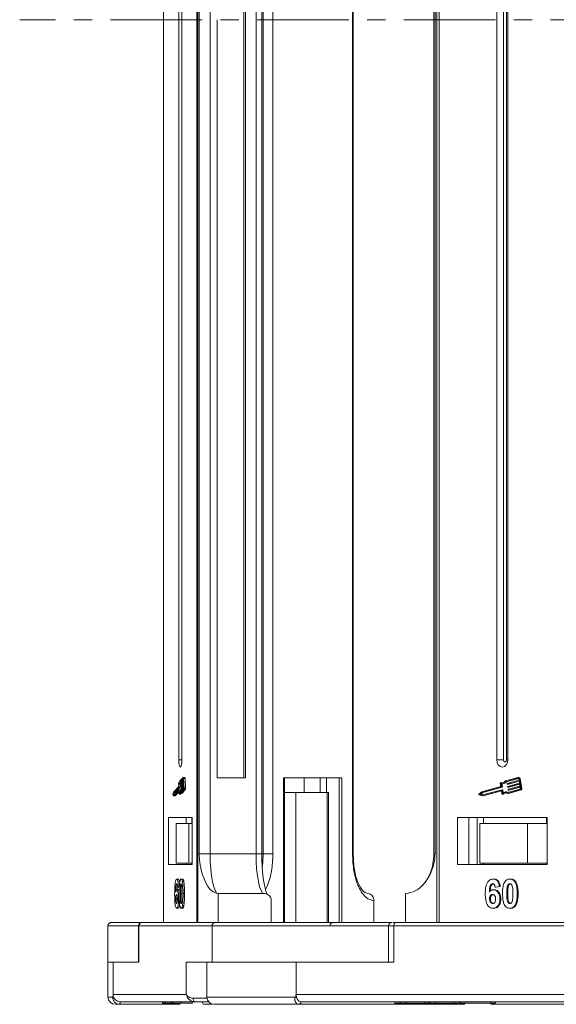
# Model space of a CAD drawing. Header units: millimetres. Extents: x -1004 to 529, y -22 to 1052.
# Tile 9 of 78: x -483 to -408, y 196 to 333. Entities that reach past the tile are written whole.
import ezdxf

# ---------------------------------------------------------------- set-up
doc = ezdxf.new("R2010")
doc.units = ezdxf.units.MM
doc.linetypes.add('CENTERX2', pattern=[20.32, 12.7, -2.54, 2.54, -2.54])

msp = doc.modelspace()

# ---------------------------------------------------------------- linework, layer by layer
at = {"color": 7, "linetype": 'Continuous', "lineweight": 15}
for p, q in [((-462.76, 457.676), (-462.76, 332.676)), ((-462.718, 332.676), (-462.718, 457.676)), ((-458.101, 457.676), (-458.101, 332.676)), ((-457.972, 332.676), (-457.972, 457.676)), ((-424.863, 457.676), (-424.863, 332.676)), ((-424.565, 332.676), (-424.565, 457.676)), ((-457.803, 448.176), (-457.803, 332.676)), ((-456.283, 332.676), (-456.283, 448.176)), ((-449.92, 448.176), (-449.92, 332.676)), ((-449.124, 332.676), (-449.124, 448.176)), ((-448.919, 448.176), (-448.919, 332.676)), ((-447.571, 332.676), (-447.571, 448.176)), ((-436.564, 448.176), (-436.564, 332.676)), ((-436.452, 332.676), (-436.452, 448.176)), ((-425.284, 448.176), (-425.284, 332.676)), ((-425.124, 332.676), (-425.124, 448.176)), ((-451.593, 332.676), (-451.593, 437.676)), ((-451.388, 332.676), (-451.388, 437.676)), ((-460.614, 435.176), (-460.614, 332.676)), ((-460.205, 332.676), (-460.205, 435.176)), ((-416.581, 435.176), (-416.581, 332.676)), ((-415.648, 435.176), (-415.648, 332.676)), ((-415.206, 332.676), (-415.206, 435.176)), ((-415.029, 332.676), (-415.029, 435.176)), ((-462.76, 332.676), (-462.76, 207.676)), ((-462.718, 207.676), (-462.718, 332.676)), ((-460.614, 332.676), (-460.614, 230.176)), ((-460.205, 230.176), (-460.205, 332.676)), ((-458.101, 332.676), (-458.101, 207.676)), ((-457.972, 207.676), (-457.972, 332.676)), ((-457.803, 332.676), (-457.803, 217.176)), ((-456.283, 217.176), (-456.283, 332.676)), ((-455.304, 332.676), (-455.304, 227.676)), ((-451.593, 227.676), (-451.593, 332.676)), ((-451.388, 227.676), (-451.388, 332.676)), ((-449.92, 332.676), (-449.92, 217.176)), ((-449.124, 217.176), (-449.124, 332.676)), ((-448.919, 332.676), (-448.919, 217.176)), ((-447.571, 217.176), (-447.571, 332.676)), ((-436.564, 332.676), (-436.564, 217.176)), ((-436.452, 217.176), (-436.452, 332.676)), ((-425.284, 332.676), (-425.284, 217.176)), ((-425.124, 217.176), (-425.124, 332.676)), ((-424.863, 332.676), (-424.863, 207.676)), ((-424.565, 207.676), (-424.565, 332.676)), ((-416.581, 332.676), (-416.581, 230.176)), ((-415.648, 332.676), (-415.648, 230.176)), ((-415.206, 230.176), (-415.206, 332.676)), ((-415.029, 230.176), (-415.029, 332.676)), ((-460.205, 230.176), (-460.614, 230.176)), ((-415.648, 230.176), (-416.581, 230.176)), ((-415.029, 230.176), (-415.206, 230.176)), ((-459.992, 227.742), (-460.458, 227.261)), ((-459.789, 227.746), (-459.985, 227.746)), ((-413.606, 227.742), (-415.374, 227.261)), ((-413.452, 227.746), (-413.578, 227.746)), ((-460.628, 226.486), (-461.323, 225.768)), ((-460.605, 226.389), (-461.313, 225.658)), ((-461.117, 225.658), (-460.409, 226.389)), ((-460.647, 226.93), (-460.628, 226.486)), ((-460.547, 227.001), (-460.635, 227.001)), ((-460.632, 226.999), (-460.548, 226.999)), ((-460.62, 226.868), (-460.6, 226.424)), ((-460.409, 226.389), (-460.605, 226.389)), ((-460.405, 226.424), (-460.6, 226.424)), ((-460.59, 226.857), (-460.395, 226.857)), ((-459.987, 227.627), (-460.446, 227.153)), ((-460.25, 227.153), (-460.446, 227.153)), ((-460.405, 226.424), (-460.423, 226.857)), ((-460.391, 226.82), (-460.394, 226.877)), ((-460.389, 226.912), (-459.963, 227.352)), ((-460.385, 226.797), (-460.19, 226.797)), ((-459.958, 227.237), (-460.384, 226.797)), ((-460.188, 226.797), (-460.384, 226.797)), ((-460.374, 226.418), (-460.376, 226.475)), ((-460.372, 226.51), (-459.946, 226.95)), ((-460.368, 226.394), (-460.172, 226.394)), ((-459.941, 226.835), (-460.367, 226.395)), ((-460.171, 226.395), (-460.367, 226.395)), ((-460.354, 226.108), (-459.928, 226.548)), ((-459.923, 226.433), (-460.349, 225.993)), ((-460.25, 227.153), (-459.967, 227.446)), ((-460.188, 226.797), (-459.95, 227.044)), ((-460.171, 226.395), (-459.932, 226.641)), ((-459.982, 227.627), (-459.987, 227.627)), ((-459.963, 227.352), (-459.973, 227.582)), ((-459.946, 226.95), (-459.958, 227.237)), ((-459.89, 226.227), (-459.95, 227.606)), ((-459.95, 227.606), (-459.754, 227.606)), ((-459.928, 226.548), (-459.941, 226.835)), ((-459.914, 226.203), (-459.923, 226.433)), ((-459.694, 226.227), (-459.754, 227.606)), ((-455.304, 227.676), (-451.388, 227.676)), ((-438.042, 227.676), (-446.093, 227.676)), ((-446.093, 227.676), (-446.093, 207.676)), ((-445.982, 207.676), (-445.982, 227.676)), ((-443.257, 227.676), (-443.257, 225.676)), ((-441.041, 227.676), (-441.041, 225.676)), ((-440.153, 225.676), (-440.153, 227.676)), ((-438.405, 227.676), (-438.405, 207.676)), ((-438.042, 207.676), (-438.042, 227.676)), ((-416.017, 226.486), (-418.655, 225.768)), ((-415.932, 226.389), (-418.618, 225.658)), ((-418.492, 225.658), (-415.805, 226.389)), ((-416.09, 226.93), (-416.017, 226.486)), ((-415.919, 227.001), (-416.046, 227.001)), ((-416.035, 226.999), (-415.909, 226.999)), ((-415.987, 226.868), (-415.914, 226.424)), ((-415.805, 226.389), (-415.932, 226.389)), ((-415.909, 226.999), (-415.919, 227.001)), ((-415.788, 226.424), (-415.914, 226.424)), ((-415.876, 226.857), (-415.75, 226.857)), ((-415.788, 226.424), (-415.859, 226.857)), ((-413.587, 227.627), (-415.328, 227.153)), ((-415.202, 227.153), (-415.328, 227.153)), ((-415.202, 227.153), (-413.542, 227.605)), ((-415.12, 226.82), (-415.129, 226.877)), ((-415.112, 226.912), (-413.496, 227.352)), ((-415.098, 226.797), (-414.972, 226.797)), ((-413.477, 227.237), (-415.093, 226.797)), ((-414.967, 226.797), (-415.093, 226.797)), ((-415.054, 226.418), (-415.063, 226.475)), ((-415.046, 226.51), (-413.43, 226.95)), ((-415.032, 226.394), (-414.906, 226.394)), ((-413.411, 226.835), (-415.027, 226.395)), ((-414.901, 226.395), (-415.027, 226.395)), ((-414.98, 226.108), (-413.364, 226.548)), ((-414.967, 226.797), (-413.471, 227.204)), ((-413.345, 226.433), (-414.961, 225.993)), ((-414.901, 226.395), (-413.405, 226.802)), ((-414.835, 225.993), (-413.34, 226.4)), ((-413.568, 227.627), (-413.587, 227.627)), ((-413.496, 227.352), (-413.533, 227.582)), ((-413.43, 226.95), (-413.477, 227.237)), ((-413.218, 226.227), (-413.444, 227.606)), ((-413.444, 227.606), (-413.318, 227.606)), ((-413.364, 226.548), (-413.411, 226.835)), ((-413.307, 226.203), (-413.345, 226.433)), ((-413.092, 226.227), (-413.318, 227.606)), ((-461.323, 225.768), (-461.425, 225.417)), ((-461.421, 225.311), (-461.298, 225.193)), ((-461.313, 225.658), (-461.388, 225.4)), ((-461.388, 225.4), (-461.298, 225.313)), ((-461.214, 225.4), (-461.388, 225.4)), ((-461.117, 225.658), (-461.313, 225.658)), ((-461.298, 225.313), (-460.59, 226.044)), ((-461.298, 225.193), (-460.609, 225.905)), ((-461.102, 225.193), (-461.298, 225.193)), ((-461.183, 225.431), (-461.117, 225.658)), ((-461.102, 225.193), (-460.594, 225.717)), ((-460.606, 225.905), (-460.609, 225.905)), ((-460.602, 225.882), (-460.584, 225.467)), ((-460.393, 226.045), (-460.589, 226.045)), ((-460.583, 226.022), (-460.564, 225.577)), ((-460.387, 226.022), (-460.583, 226.022)), ((-460.572, 225.42), (-460.376, 225.42)), ((-460.369, 225.432), (-460.565, 225.432)), ((-460.314, 225.729), (-460.456, 225.729)), ((-460.375, 225.729), (-460.387, 226.022)), ((-460.384, 225.537), (-459.918, 226.019)), ((-460.188, 225.537), (-460.384, 225.537)), ((-460.381, 225.66), (-459.923, 226.133)), ((-460.356, 226.016), (-460.359, 226.073)), ((-460.351, 225.992), (-460.155, 225.992)), ((-460.154, 225.993), (-460.349, 225.993)), ((-460.188, 225.537), (-459.722, 226.019)), ((-460.154, 225.993), (-459.915, 226.239)), ((-459.918, 226.019), (-459.722, 226.019)), ((-459.694, 226.227), (-459.89, 226.227)), ((-444.424, 225.676), (-445.982, 225.676)), ((-444.424, 207.676), (-444.424, 225.676)), ((-444.424, 225.676), (-440.067, 225.676)), ((-440.067, 225.676), (-440.067, 207.676)), ((-439.9, 225.676), (-440.067, 225.676)), ((-439.9, 207.676), (-439.9, 225.676)), ((-418.655, 225.768), (-419.044, 225.417)), ((-419.027, 225.311), (-418.56, 225.193)), ((-418.618, 225.658), (-418.904, 225.4)), ((-418.904, 225.4), (-418.561, 225.313)), ((-418.778, 225.4), (-418.904, 225.4)), ((-418.778, 225.4), (-418.492, 225.658)), ((-418.5, 225.329), (-418.778, 225.4)), ((-418.492, 225.658), (-418.618, 225.658)), ((-418.561, 225.313), (-415.875, 226.044)), ((-418.56, 225.193), (-415.945, 225.905)), ((-418.434, 225.193), (-418.56, 225.193)), ((-418.434, 225.193), (-415.918, 225.878)), ((-415.936, 225.905), (-415.945, 225.905)), ((-415.918, 225.882), (-415.85, 225.467)), ((-415.744, 226.045), (-415.87, 226.045)), ((-415.848, 226.022), (-415.775, 225.577)), ((-415.722, 226.022), (-415.848, 226.022)), ((-415.806, 225.42), (-415.679, 225.42)), ((-415.652, 225.432), (-415.778, 225.432)), ((-415.661, 225.653), (-415.722, 226.022)), ((-415.24, 225.729), (-415.366, 225.729)), ((-415.092, 225.537), (-413.324, 226.019)), ((-414.966, 225.537), (-415.092, 225.537)), ((-415.083, 225.66), (-413.342, 226.133)), ((-414.988, 226.016), (-414.998, 226.073)), ((-414.966, 225.537), (-413.197, 226.019)), ((-414.966, 225.992), (-414.84, 225.992)), ((-414.835, 225.993), (-414.961, 225.993)), ((-413.324, 226.019), (-413.197, 226.019)), ((-413.092, 226.227), (-413.218, 226.227)), ((-458.773, 222.176), (-462.045, 222.176)), ((-462.045, 222.176), (-462.045, 215.676)), ((-460.985, 221.376), (-460.985, 215.876)), ((-460.985, 221.376), (-459.247, 221.376)), ((-459.598, 222.176), (-459.598, 221.376)), ((-459.247, 215.876), (-459.247, 221.376)), ((-459.247, 221.376), (-458.773, 221.376)), ((-458.816, 222.176), (-458.816, 221.376)), ((-458.773, 215.676), (-458.773, 222.176)), ((-409.597, 222.176), (-422.014, 222.176)), ((-422.014, 222.176), (-422.014, 215.676)), ((-420.437, 222.176), (-420.437, 215.676)), ((-419.277, 215.676), (-419.277, 222.176)), ((-418.914, 221.376), (-418.914, 215.876)), ((-418.914, 221.376), (-412.318, 221.376)), ((-418.396, 222.176), (-418.396, 221.376)), ((-412.318, 215.876), (-412.318, 221.376)), ((-412.318, 221.376), (-409.683, 221.376)), ((-409.683, 221.376), (-409.683, 222.176)), ((-409.597, 215.676), (-409.597, 222.176)), ((-457.803, 217.176), (-456.283, 217.176)), ((-456.283, 217.176), (-449.92, 217.176)), ((-449.92, 217.176), (-449.124, 217.176)), ((-449.124, 217.176), (-448.919, 217.176)), ((-448.919, 217.176), (-447.571, 217.176)), ((-436.564, 217.176), (-436.452, 217.176)), ((-425.284, 217.176), (-425.124, 217.176)), ((-462.045, 215.676), (-458.773, 215.676)), ((-460.985, 215.876), (-459.247, 215.876)), ((-459.598, 215.876), (-459.598, 215.676)), ((-458.773, 215.876), (-459.247, 215.876)), ((-458.816, 215.676), (-458.816, 215.876)), ((-422.014, 215.676), (-409.597, 215.676)), ((-418.914, 215.876), (-412.318, 215.876)), ((-418.396, 215.676), (-418.396, 215.876)), ((-409.683, 215.876), (-412.318, 215.876)), ((-409.683, 215.876), (-409.683, 215.676)), ((-460.903, 213.676), (-460.707, 213.676)), ((-460.296, 213.676), (-460.1, 213.676)), ((-460.109, 213.264), (-459.913, 213.264)), ((-417.062, 213.676), (-416.936, 213.676)), ((-414.757, 213.676), (-414.631, 213.676)), ((-414.047, 213.264), (-413.921, 213.264)), ((-460.899, 212.188), (-460.703, 212.188)), ((-460.678, 212.631), (-460.836, 212.547)), ((-460.836, 212.547), (-460.64, 212.547)), ((-460.406, 211.648), (-460.21, 211.648)), ((-460.192, 212.616), (-460.388, 212.616)), ((-460.028, 211.648), (-459.832, 211.648)), ((-455.158, 211.676), (-455.158, 207.676)), ((-455.158, 211.676), (-448.795, 211.676)), ((-429.216, 207.676), (-429.216, 211.676)), ((-417.048, 212.188), (-416.922, 212.188)), ((-416.21, 212.631), (-416.807, 212.547)), ((-416.807, 212.547), (-416.681, 212.547)), ((-416.681, 212.547), (-416.084, 212.631)), ((-416.21, 212.631), (-416.084, 212.631)), ((-415.175, 211.648), (-415.049, 211.648)), ((-414.983, 212.616), (-415.109, 212.616)), ((-413.743, 211.648), (-413.617, 211.648)), ((-461.035, 210.946), (-460.839, 210.946)), ((-460.657, 210.929), (-460.547, 210.929)), ((-460.109, 210.031), (-459.913, 210.031)), ((-447.816, 207.676), (-447.816, 210.676)), ((-433.582, 210.676), (-433.582, 207.676)), ((-417.563, 210.946), (-417.437, 210.946)), ((-416.13, 210.929), (-416.004, 210.929)), ((-414.05, 210.031), (-413.924, 210.031)), ((-460.915, 209.624), (-460.719, 209.624)), ((-460.296, 209.624), (-460.1, 209.624)), ((-417.107, 209.624), (-416.981, 209.624)), ((-414.757, 209.624), (-414.631, 209.624)), ((-455.529, 207.676), (-465.667, 207.676)), ((-455.529, 207.676), (-455.158, 207.676)), ((-392.044, 207.676), (-430.514, 207.676)), ((-470.428, 207.176), (-470.428, 202.176)), ((-470.428, 207.176), (-466.198, 207.176)), ((-466.198, 207.176), (-466.198, 202.176)), ((-466.198, 207.176), (-466.156, 207.176)), ((-466.156, 207.176), (-456.019, 207.176)), ((-466.156, 202.176), (-466.156, 207.176)), ((-456.019, 207.176), (-456.019, 202.176)), ((-456.019, 207.176), (-431.568, 207.176)), ((-431.568, 207.176), (-431.568, 202.176)), ((-431.568, 207.176), (-430.829, 207.176)), ((-430.829, 202.176), (-430.829, 207.176)), ((-430.829, 207.176), (-392.359, 207.176)), ((-470.428, 202.176), (-470.428, 197.326)), ((-470.428, 202.176), (-469.72, 202.176)), ((-469.72, 197.676), (-469.72, 202.176)), ((-469.72, 202.176), (-466.156, 202.176)), ((-459.583, 202.176), (-459.583, 197.676)), ((-456.019, 202.176), (-459.583, 202.176)), ((-456.727, 202.176), (-456.727, 197.326)), ((-456.019, 202.176), (-444.354, 202.176)), ((-444.354, 197.676), (-444.354, 202.176)), ((-444.354, 202.176), (-430.829, 202.176)), ((-470.428, 197.326), (-469.767, 197.326)), ((-469.767, 197.326), (-469.72, 197.676)), ((-459.583, 197.676), (-469.72, 197.676)), ((-468.741, 196.676), (-458.375, 196.676)), ((-468.739, 196.676), (-462.866, 196.676)), ((-462.866, 196.676), (-462.866, 196.476)), ((-462.866, 196.476), (-462.669, 196.476)), ((-462.669, 196.676), (-462.669, 196.476)), ((-462.669, 196.476), (-462.459, 196.476)), ((-462.459, 196.676), (-462.459, 196.476)), ((-462.459, 196.476), (-461.765, 196.476)), ((-461.765, 196.676), (-461.765, 196.476)), ((-461.765, 196.476), (-461.594, 196.476)), ((-461.594, 196.676), (-461.594, 196.476)), ((-461.594, 196.476), (-461.398, 196.476)), ((-461.398, 196.676), (-461.398, 196.476)), ((-461.398, 196.476), (-460.511, 196.476)), ((-460.415, 196.676), (-460.415, 196.476)), ((-460.347, 196.676), (-460.347, 196.476)), ((-458.626, 197.176), (-456.716, 197.176)), ((-458.327, 196.676), (-458.414, 196.684)), ((-457.344, 196.676), (-457.344, 196.476)), ((-456.727, 197.326), (-444.536, 197.326)), ((-444.536, 197.326), (-444.354, 197.676)), ((-405.885, 197.676), (-444.354, 197.676)), ((-443.724, 196.676), (-404.386, 196.676)), ((-443.723, 196.676), (-430.679, 196.676)), ((-430.679, 196.676), (-430.679, 196.476)), ((-430.679, 196.476), (-429.932, 196.476)), ((-429.932, 196.676), (-429.932, 196.476)), ((-429.932, 196.476), (-429.136, 196.476)), ((-429.136, 196.676), (-429.136, 196.476)), ((-429.136, 196.476), (-426.5, 196.476)), ((-426.5, 196.676), (-426.5, 196.476)), ((-426.5, 196.476), (-425.974, 196.476)), ((-425.974, 196.676), (-425.974, 196.476)), ((-425.974, 196.476), (-425.853, 196.476)), ((-425.853, 196.676), (-425.853, 196.476)), ((-425.853, 196.476), (-425.107, 196.476)), ((-425.107, 196.676), (-425.107, 196.476)), ((-425.107, 196.476), (-422.479, 196.476)), ((-422.479, 196.676), (-422.479, 196.476)), ((-422.479, 196.476), (-421.965, 196.476)), ((-421.833, 196.676), (-421.833, 196.476)), ((-421.618, 196.676), (-421.618, 196.476)), ((-420.924, 196.676), (-420.924, 196.476)), ((-420.891, 196.476), (-420.489, 196.476)), ((-417.457, 196.676), (-417.457, 196.476)), ((-416.765, 196.476), (-416.765, 196.676)), ((-468.811, 196.326), (-468.814, 196.326)), ((-460.412, 196.326), (-468.811, 196.326)), ((-455.895, 196.326), (-457.28, 196.326)), ((-420.989, 196.326), (-443.994, 196.326)), ((-434.919, 196.326), (-434.916, 196.326)), ((-403.907, 196.326), (-417.392, 196.326))]:
    msp.add_line(p, q, dxfattribs=at)
at = {"color": 1, "linetype": 'CENTERX2', "lineweight": 13}
msp.add_line((355.422, 332.676), (-482.661, 332.676), dxfattribs=at)
at = {"color": 7, "linetype": 'Continuous', "lineweight": 15, "flags": 128}
for points in [[(-460.614, 230.176), (-460.598, 229.793), (-460.554, 229.468), (-460.488, 229.252), (-460.409, 229.176), (-460.331, 229.252), (-460.265, 229.468), (-460.22, 229.793), (-460.205, 230.176)], [(-416.581, 230.176), (-416.522, 229.793), (-416.354, 229.468), (-416.102, 229.252), (-415.805, 229.176), (-415.508, 229.252), (-415.257, 229.468), (-415.088, 229.793), (-415.029, 230.176)], [(-415.648, 230.176), (-415.631, 230.066), (-415.583, 229.974), (-415.512, 229.912), (-415.427, 229.891), (-415.342, 229.912), (-415.271, 229.974), (-415.223, 230.066), (-415.206, 230.176)], [(-459.992, 227.742), (-459.985, 227.746), (-459.978, 227.743), (-459.971, 227.733), (-459.965, 227.717), (-459.96, 227.696), (-459.955, 227.669), (-459.952, 227.639), (-459.95, 227.606)], [(-459.754, 227.606), (-459.756, 227.639), (-459.759, 227.669), (-459.764, 227.696), (-459.769, 227.717), (-459.776, 227.733), (-459.782, 227.743), (-459.789, 227.746)], [(-460.647, 226.93), (-460.647, 226.945), (-460.647, 226.959), (-460.645, 226.973), (-460.643, 226.984), (-460.641, 226.993), (-460.638, 226.999), (-460.635, 227.001), (-460.632, 226.999)], [(-460.632, 226.999), (-460.609, 226.98), (-460.585, 226.975), (-460.561, 226.987), (-460.538, 227.013), (-460.516, 227.055), (-460.495, 227.111), (-460.475, 227.18), (-460.458, 227.261)], [(-460.446, 227.153), (-460.464, 227.076), (-460.483, 227.008), (-460.504, 226.953), (-460.526, 226.909), (-460.549, 226.879), (-460.572, 226.861), (-460.596, 226.858), (-460.62, 226.868)], [(-460.384, 226.797), (-460.385, 226.797), (-460.386, 226.797), (-460.388, 226.799), (-460.389, 226.801), (-460.39, 226.805), (-460.39, 226.809), (-460.391, 226.814), (-460.391, 226.82)], [(-460.367, 226.395), (-460.368, 226.394), (-460.369, 226.395), (-460.37, 226.397), (-460.371, 226.399), (-460.372, 226.403), (-460.373, 226.407), (-460.373, 226.412), (-460.374, 226.418)], [(-460.283, 227.022), (-460.268, 227.076), (-460.25, 227.153)], [(-460.19, 226.797), (-460.189, 226.797), (-460.188, 226.797)], [(-460.172, 226.394), (-460.172, 226.394), (-460.171, 226.395)], [(-459.973, 227.582), (-459.974, 227.593), (-459.975, 227.603), (-459.976, 227.612), (-459.978, 227.619), (-459.98, 227.624), (-459.983, 227.628), (-459.985, 227.629), (-459.987, 227.627)], [(-416.09, 226.93), (-416.091, 226.945), (-416.089, 226.959), (-416.084, 226.973), (-416.077, 226.984), (-416.068, 226.993), (-416.058, 226.999), (-416.046, 227.001), (-416.035, 226.999)], [(-415.813, 226.979), (-415.819, 226.98), (-415.909, 226.999)], [(-414.972, 226.797), (-414.971, 226.797), (-414.967, 226.797)], [(-414.906, 226.394), (-414.905, 226.394), (-414.901, 226.395)], [(-460.609, 225.905), (-460.608, 225.906), (-460.606, 225.905), (-460.605, 225.904), (-460.604, 225.901), (-460.603, 225.897), (-460.602, 225.893), (-460.602, 225.888), (-460.602, 225.882)], [(-460.59, 226.044), (-460.589, 226.045), (-460.588, 226.044), (-460.587, 226.043), (-460.586, 226.04), (-460.585, 226.036), (-460.584, 226.032), (-460.583, 226.027), (-460.583, 226.022)], [(-460.565, 225.432), (-460.567, 225.425), (-460.57, 225.421), (-460.573, 225.42), (-460.576, 225.424), (-460.579, 225.43), (-460.581, 225.44), (-460.583, 225.453), (-460.584, 225.467)], [(-460.565, 225.432), (-460.545, 225.497), (-460.523, 225.548), (-460.501, 225.584), (-460.477, 225.606), (-460.453, 225.612), (-460.429, 225.602), (-460.406, 225.577), (-460.384, 225.537)], [(-460.564, 225.577), (-460.543, 225.633), (-460.521, 225.677), (-460.498, 225.708), (-460.475, 225.725), (-460.451, 225.729), (-460.427, 225.719), (-460.404, 225.696), (-460.381, 225.66)], [(-460.387, 226.022), (-460.388, 226.027), (-460.388, 226.032), (-460.389, 226.036), (-460.39, 226.04), (-460.391, 226.043), (-460.392, 226.044), (-460.393, 226.045)], [(-460.376, 225.42), (-460.374, 225.421), (-460.371, 225.425), (-460.369, 225.432)], [(-460.369, 225.432), (-460.349, 225.497), (-460.333, 225.537)], [(-460.349, 225.993), (-460.35, 225.992), (-460.352, 225.993), (-460.353, 225.994), (-460.354, 225.997), (-460.355, 226.001), (-460.356, 226.005), (-460.356, 226.01), (-460.356, 226.016)], [(-460.155, 225.992), (-460.155, 225.992), (-460.154, 225.993)], [(-415.778, 225.432), (-415.788, 225.425), (-415.799, 225.421), (-415.81, 225.42), (-415.821, 225.424), (-415.832, 225.43), (-415.84, 225.44), (-415.846, 225.453), (-415.85, 225.467)], [(-414.84, 225.992), (-414.839, 225.992), (-414.835, 225.993)], [(-455.158, 211.676), (-455.377, 211.781), (-455.588, 212.094), (-455.783, 212.602), (-455.953, 213.286), (-456.093, 214.12), (-456.197, 215.071), (-456.261, 216.103), (-456.283, 217.176)], [(-449.92, 217.176), (-449.898, 216.103), (-449.834, 215.071), (-449.73, 214.12), (-449.59, 213.286), (-449.42, 212.602), (-449.226, 212.094), (-449.015, 211.781), (-448.795, 211.676)], [(-448.919, 217.176), (-448.967, 216.103), (-449.044, 215.462)], [(-430.829, 207.176), (-430.823, 207.273), (-430.805, 207.367), (-430.776, 207.453), (-430.737, 207.529), (-430.689, 207.591), (-430.635, 207.637), (-430.575, 207.666), (-430.514, 207.676)], [(-458.375, 196.676), (-458.424, 196.685), (-458.471, 196.714), (-458.514, 196.76), (-458.552, 196.822), (-458.583, 196.898), (-458.606, 196.984), (-458.621, 197.078), (-458.626, 197.176)]]:
    msp.add_lwpolyline(points, dxfattribs=at)
at = {"color": 7, "linetype": 'Continuous', "lineweight": 15}
for centre, radius, start, end in [((-413.586, 227.602), 0.142, 1.77106, 98.23127), ((-413.466, 227.599), 0.148, 2.84754, 84.64316), ((-460.669, 226.415), 0.0693, 337.74345, 7.08697), ((-460.473, 226.415), 0.0693, 337.74345, 7.08697), ((-460.325, 226.886), 0.0693, 157.74345, 187.08697), ((-460.308, 226.484), 0.0693, 157.74345, 187.08697), ((-415.879, 227.571), 0.592, 254.76687, 328.43558), ((-415.885, 227.535), 0.675, 261.29756, 325.56926), ((-415.943, 226.417), 0.03, 292.70639, 13.67636), ((-415.817, 226.417), 0.03, 292.70639, 13.67636), ((-415.776, 227.561), 0.704, 272.12514, 324.63087), ((-415.1, 226.884), 0.03, 112.70639, 193.67636), ((-415.096, 226.821), 0.0236, 181.77106, 278.23127), ((-415.034, 226.482), 0.03, 112.70639, 193.67636), ((-415.03, 226.418), 0.0236, 181.77106, 278.23127), ((-413.581, 227.581), 0.0473, 1.77106, 98.23127), ((-461.256, 225.371), 0.175, 164.87557, 200.07226), ((-460.29, 226.082), 0.0693, 157.74345, 187.08697), ((-460.051, 226.186), 0.139, 337.74345, 7.08697), ((-460.303, 226.176), 0.416, 337.74345, 7.08697), ((-460.107, 226.176), 0.416, 337.74345, 7.08697), ((-419, 225.37), 0.0644, 132.93971, 245.68289), ((-415.942, 225.882), 0.0236, 1.77106, 98.23127), ((-415.872, 226.021), 0.0236, 1.77106, 98.23127), ((-415.368, 225.051), 0.559, 60.3608, 137.05481), ((-415.368, 225.103), 0.625, 62.87791, 130.67442), ((-415.746, 226.02), 0.0246, 2.84754, 84.64316), ((-415.68, 225.459), 0.0392, 270.9146, 316.26926), ((-415.225, 225.019), 0.594, 97.58574, 135.98631), ((-415.241, 225.116), 0.613, 67.15343, 89.8647), ((-414.968, 226.08), 0.03, 112.70639, 193.67636), ((-414.964, 226.016), 0.0236, 181.77106, 278.23127), ((-413.366, 226.189), 0.06, 292.70639, 13.67636), ((-413.393, 226.185), 0.18, 292.70639, 13.67636), ((-413.267, 226.185), 0.18, 292.70639, 13.67636), ((-469.928, 207.176), 0.5, 90, 180), ((-465.698, 207.176), 0.5, 90, 180), ((-465.661, 207.181), 0.495, 90.61838, 180.60531), ((-455.524, 207.181), 0.495, 90.61838, 180.60531), ((-439.199, 207.176), 0.5, 90, 180), ((-431.068, 207.176), 0.5, 90, 180), ((-469.428, 197.326), 1, 180, 270), ((-469.539, 197.456), 0.263, 209.77451, 255.89078), ((-469.224, 196.593), 0.49, 326.88023, 9.69209), ((-469.221, 196.592), 0.489, 327.0089, 9.87621), ((-455.727, 197.326), 1, 180, 270), ((-443.953, 198.2), 1.051, 236.30888, 251.90664), ((-444.041, 196.641), 0.319, 278.09832, 6.1426), ((-444.039, 196.641), 0.318, 278.09796, 6.27563)]:
    msp.add_arc(centre, radius, start, end, dxfattribs=at)
for points, knots in [([(-457.803, 217.176), (-457.785, 216.785), (-457.739, 215.786), (-457.398, 214.332), (-456.83, 212.919), (-456.057, 211.882), (-455.457, 211.744), (-455.158, 211.676)], [0, 0, 0, 0, 0.1257134, 0.3212757, 0.5244662, 0.763484, 1, 1, 1, 1]), ([(-448.381, 211.563), (-448.414, 211.63), (-448.486, 211.774), (-448.647, 212.268), (-448.809, 212.998), (-448.942, 213.893), (-449.027, 214.728), (-449.083, 215.532), (-449.118, 216.337), (-449.122, 216.903), (-449.124, 217.176)], [0, 0, 0, 0, 0.108442, 0.232345, 0.40408, 0.5549239, 0.6757361, 0.7756367, 0.8922981, 1, 1, 1, 1]), ([(-448.63, 212.25), (-448.567, 212.357), (-448.341, 212.736), (-448.047, 213.594), (-447.671, 215.096), (-447.61, 216.356), (-447.571, 217.176)], [0, 0, 0, 0, 0.0930175, 0.3318066, 0.5656337, 1, 1, 1, 1]), ([(-436.564, 217.176), (-436.524, 216.358), (-436.463, 215.1), (-436.091, 213.587), (-435.706, 212.545), (-435.228, 211.706), (-434.534, 210.896), (-433.957, 210.762), (-433.582, 210.676)], [0, 0, 0, 0, 0.2394568, 0.3683607, 0.5, 0.6316393, 0.7605432, 1, 1, 1, 1]), ([(-434.131, 211.599), (-434.431, 211.664), (-435.035, 211.795), (-435.814, 213.043), (-436.368, 214.895), (-436.431, 216.411), (-436.462, 217.176)], [0, 0, 0, 0, 0.244697, 0.4924749, 0.7440339, 1, 1, 1, 1]), ([(-429.216, 211.676), (-428.729, 211.752), (-427.755, 211.905), (-426.459, 213.094), (-425.606, 214.645), (-425.182, 216.089), (-425.14, 216.881), (-425.124, 217.176)], [0, 0, 0, 0, 0.2490962, 0.4982428, 0.745205, 0.90541, 1, 1, 1, 1]), ([(-425.284, 217.176), (-425.307, 216.717), (-425.339, 216.078), (-425.545, 215.187), (-425.779, 214.478), (-426.151, 213.721), (-426.571, 213.089), (-426.889, 212.781), (-427.025, 212.65)], [0, 0, 0, 0, 0.2542629, 0.3540835, 0.518608, 0.6871595, 0.866461, 1, 1, 1, 1]), ([(-461.192, 211.622), (-461.192, 211.755), (-461.19, 212.157), (-461.171, 212.712), (-461.115, 213.221), (-461.044, 213.523), (-460.968, 213.661), (-460.92, 213.672), (-460.903, 213.676)], [0, 0, 0, 0, 0.1423372, 0.4291269, 0.5899433, 0.7512055, 0.9098946, 1, 1, 1, 1]), ([(-460.923, 213.009), (-460.934, 213.003), (-460.956, 212.993), (-460.987, 212.892), (-461.016, 212.72), (-461.039, 212.358), (-461.044, 212.058), (-461.047, 211.853)], [0, 0, 0, 0, 0.1120492, 0.2243802, 0.3701146, 0.5702758, 1, 1, 1, 1]), ([(-460.836, 212.547), (-460.838, 212.625), (-460.842, 212.747), (-460.861, 212.891), (-460.882, 212.972), (-460.904, 213.005), (-460.918, 213.008), (-460.923, 213.009)], [0, 0, 0, 0, 0.33383999, 0.52454673, 0.71637239, 0.89182439, 1, 1, 1, 1]), ([(-460.903, 213.676), (-460.875, 213.665), (-460.825, 213.646), (-460.761, 213.462), (-460.712, 213.185), (-460.688, 212.888), (-460.681, 212.689), (-460.678, 212.631)], [0, 0, 0, 0, 0.2426908, 0.4390024, 0.635006, 0.8950587, 1, 1, 1, 1]), ([(-460.543, 213.317), (-460.545, 213.332), (-460.56, 213.454), (-460.607, 213.59), (-460.664, 213.67), (-460.697, 213.674), (-460.707, 213.676)], [0, 0, 0, 0, 0.0593233, 0.4679808, 0.8326799, 1, 1, 1, 1]), ([(-460.563, 211.656), (-460.563, 211.79), (-460.562, 212.093), (-460.547, 212.62), (-460.518, 213.041), (-460.486, 213.247), (-460.482, 213.269)], [0, 0, 0, 0, 0.2373811, 0.5389182, 0.9490817, 1, 1, 1, 1]), ([(-460.482, 213.269), (-460.473, 213.319), (-460.455, 213.421), (-460.42, 213.537), (-460.382, 213.62), (-460.347, 213.658), (-460.318, 213.673), (-460.303, 213.675), (-460.296, 213.676)], [0, 0, 0, 0, 0.1937762, 0.3936, 0.5878635, 0.7889077, 0.894169, 1, 1, 1, 1]), ([(-460.388, 212.616), (-460.383, 212.685), (-460.376, 212.798), (-460.354, 212.923), (-460.328, 212.99), (-460.308, 213.006), (-460.297, 213.009), (-460.296, 213.009)], [0, 0, 0, 0, 0.3348035, 0.5425606, 0.750382, 0.9707212, 1, 1, 1, 1]), ([(-460.296, 213.676), (-460.282, 213.673), (-460.254, 213.669), (-460.214, 213.625), (-460.175, 213.547), (-460.145, 213.448), (-460.124, 213.35), (-460.114, 213.293), (-460.109, 213.264)], [0, 0, 0, 0, 0.1926273, 0.3886837, 0.5820134, 0.7832006, 0.8910383, 1, 1, 1, 1]), ([(-460.296, 213.009), (-460.284, 213.003), (-460.263, 212.993), (-460.237, 212.918), (-460.214, 212.778), (-460.194, 212.507), (-460.187, 212.11), (-460.186, 211.803), (-460.186, 211.648)], [0, 0, 0, 0, 0.1056461, 0.1862213, 0.267042, 0.4315406, 0.7127076, 1, 1, 1, 1]), ([(-460.109, 213.264), (-460.101, 213.21), (-460.084, 213.101), (-460.063, 212.869), (-460.044, 212.573), (-460.034, 212.242), (-460.029, 211.933), (-460.029, 211.743), (-460.028, 211.648)], [0, 0, 0, 0, 0.11843199, 0.23932891, 0.44943356, 0.66417845, 0.83182006, 1, 1, 1, 1]), ([(-459.913, 213.264), (-459.922, 213.315), (-459.94, 213.416), (-459.974, 213.534), (-460.013, 213.618), (-460.048, 213.658), (-460.077, 213.673), (-460.092, 213.675), (-460.1, 213.676)], [0, 0, 0, 0, 0.1927947, 0.3911333, 0.5845836, 0.7850802, 0.8922288, 1, 1, 1, 1]), ([(-459.832, 211.648), (-459.833, 211.782), (-459.834, 212.08), (-459.847, 212.569), (-459.873, 212.992), (-459.905, 213.209), (-459.913, 213.264)], [0, 0, 0, 0, 0.23677467, 0.52792764, 0.87833366, 1, 1, 1, 1]), ([(-418.16, 211.622), (-418.158, 211.755), (-418.151, 212.157), (-418.081, 212.712), (-417.865, 213.221), (-417.596, 213.523), (-417.309, 213.661), (-417.128, 213.672), (-417.062, 213.676)], [0, 0, 0, 0, 0.1423372, 0.4291269, 0.5899433, 0.7512055, 0.9098946, 1, 1, 1, 1]), ([(-417.138, 213.009), (-417.18, 213.003), (-417.264, 212.993), (-417.383, 212.892), (-417.493, 212.72), (-417.577, 212.358), (-417.596, 212.058), (-417.609, 211.853)], [0, 0, 0, 0, 0.1120492, 0.2243802, 0.3701146, 0.5702758, 1, 1, 1, 1]), ([(-417.47, 212.013), (-417.465, 212.093), (-417.451, 212.299), (-417.41, 212.574), (-417.315, 212.816), (-417.205, 212.946), (-417.097, 213.003), (-417.036, 213.007), (-417.012, 213.009)], [0, 0, 0, 0, 0.1877922, 0.4871103, 0.651599, 0.8171515, 0.9282393, 1, 1, 1, 1]), ([(-416.807, 212.547), (-416.817, 212.625), (-416.832, 212.747), (-416.902, 212.891), (-416.984, 212.972), (-417.068, 213.005), (-417.119, 213.008), (-417.138, 213.009)], [0, 0, 0, 0, 0.33384, 0.5245467, 0.7163724, 0.8918244, 1, 1, 1, 1]), ([(-417.062, 213.676), (-416.956, 213.665), (-416.766, 213.646), (-416.523, 213.462), (-416.336, 213.185), (-416.246, 212.888), (-416.218, 212.689), (-416.21, 212.631)], [0, 0, 0, 0, 0.24269082, 0.43900235, 0.63500599, 0.89505866, 1, 1, 1, 1]), ([(-416.084, 212.631), (-416.105, 212.763), (-416.148, 213.028), (-416.314, 213.372), (-416.552, 213.594), (-416.771, 213.669), (-416.896, 213.674), (-416.936, 213.676)], [0, 0, 0, 0, 0.2411618, 0.4851957, 0.7088418, 0.9084307, 1, 1, 1, 1]), ([(-415.772, 211.656), (-415.771, 211.79), (-415.767, 212.093), (-415.71, 212.62), (-415.601, 213.041), (-415.479, 213.247), (-415.465, 213.269)], [0, 0, 0, 0, 0.2373811, 0.5389182, 0.9490817, 1, 1, 1, 1]), ([(-415.465, 213.269), (-415.431, 213.319), (-415.361, 213.421), (-415.23, 213.537), (-415.083, 213.62), (-414.952, 213.658), (-414.842, 213.673), (-414.786, 213.675), (-414.757, 213.676)], [0, 0, 0, 0, 0.1937762, 0.3936, 0.5878635, 0.7889077, 0.894169, 1, 1, 1, 1]), ([(-415.109, 212.616), (-415.091, 212.685), (-415.061, 212.798), (-414.977, 212.923), (-414.881, 212.99), (-414.804, 213.006), (-414.762, 213.009), (-414.757, 213.009)], [0, 0, 0, 0, 0.3348035, 0.5425606, 0.750382, 0.9707212, 1, 1, 1, 1]), ([(-414.983, 212.616), (-414.964, 212.685), (-414.935, 212.798), (-414.851, 212.923), (-414.755, 212.99), (-414.678, 213.006), (-414.636, 213.009), (-414.631, 213.009)], [0, 0, 0, 0, 0.33480351, 0.54256063, 0.75038199, 0.9707212, 1, 1, 1, 1]), ([(-414.757, 213.676), (-414.706, 213.673), (-414.601, 213.669), (-414.447, 213.625), (-414.3, 213.547), (-414.187, 213.448), (-414.104, 213.35), (-414.066, 213.293), (-414.047, 213.264)], [0, 0, 0, 0, 0.1926273, 0.3886837, 0.5820134, 0.7832006, 0.8910383, 1, 1, 1, 1]), ([(-414.757, 213.009), (-414.713, 213.003), (-414.635, 212.993), (-414.535, 212.918), (-414.449, 212.778), (-414.372, 212.507), (-414.343, 212.11), (-414.341, 211.803), (-414.34, 211.648)], [0, 0, 0, 0, 0.10564606, 0.18622129, 0.26704196, 0.43154058, 0.71270762, 1, 1, 1, 1]), ([(-413.921, 213.264), (-413.956, 213.315), (-414.026, 213.416), (-414.155, 213.534), (-414.302, 213.618), (-414.433, 213.658), (-414.545, 213.673), (-414.602, 213.675), (-414.631, 213.676)], [0, 0, 0, 0, 0.1927947, 0.3911333, 0.5845836, 0.7850802, 0.8922288, 1, 1, 1, 1]), ([(-414.047, 213.264), (-414.017, 213.21), (-413.955, 213.101), (-413.873, 212.869), (-413.804, 212.573), (-413.765, 212.242), (-413.746, 211.933), (-413.744, 211.743), (-413.743, 211.648)], [0, 0, 0, 0, 0.11843199, 0.23932891, 0.44943356, 0.66417845, 0.83182006, 1, 1, 1, 1]), ([(-413.617, 211.648), (-413.618, 211.782), (-413.622, 212.08), (-413.673, 212.569), (-413.77, 212.992), (-413.89, 213.209), (-413.921, 213.264)], [0, 0, 0, 0, 0.2367747, 0.5279276, 0.8783337, 1, 1, 1, 1]), ([(-460.915, 209.624), (-460.942, 209.635), (-460.998, 209.656), (-461.072, 209.857), (-461.131, 210.162), (-461.18, 210.698), (-461.191, 211.209), (-461.192, 211.564), (-461.192, 211.622)], [0, 0, 0, 0, 0.1482689, 0.2976473, 0.4424214, 0.6078512, 0.9356585, 1, 1, 1, 1]), ([(-461.047, 211.853), (-461.037, 211.902), (-461.018, 212), (-460.988, 212.091), (-460.962, 212.141), (-460.942, 212.169), (-460.921, 212.185), (-460.906, 212.187), (-460.899, 212.188)], [0, 0, 0, 0, 0.24365362, 0.49576024, 0.6178923, 0.74150292, 0.8700251, 1, 1, 1, 1]), ([(-461.035, 210.946), (-461.034, 211.029), (-461.032, 211.165), (-461.014, 211.335), (-460.989, 211.443), (-460.958, 211.512), (-460.936, 211.518), (-460.926, 211.522)], [0, 0, 0, 0, 0.2767209, 0.4568705, 0.6370074, 0.8240683, 1, 1, 1, 1]), ([(-460.926, 211.522), (-460.912, 211.516), (-460.886, 211.506), (-460.853, 211.412), (-460.829, 211.277), (-460.816, 211.092), (-460.815, 210.959), (-460.815, 210.889)], [0, 0, 0, 0, 0.21375674, 0.39494411, 0.57658486, 0.77731093, 1, 1, 1, 1]), ([(-460.899, 212.188), (-460.871, 212.176), (-460.816, 212.151), (-460.745, 211.935), (-460.69, 211.634), (-460.661, 211.281), (-460.659, 211.037), (-460.657, 210.929)], [0, 0, 0, 0, 0.2102159, 0.4219747, 0.6200164, 0.8310369, 1, 1, 1, 1]), ([(-460.845, 212.16), (-460.845, 212.191), (-460.842, 212.322), (-460.835, 212.45), (-460.829, 212.547)], [0, 0, 0, 0, 0.23294879, 1, 1, 1, 1]), ([(-460.561, 211.955), (-460.562, 211.959), (-460.583, 212.065), (-460.634, 212.162), (-460.683, 212.181), (-460.703, 212.188)], [0, 0, 0, 0, 0.0254344, 0.59629461, 1, 1, 1, 1]), ([(-460.296, 209.624), (-460.323, 209.634), (-460.379, 209.655), (-460.451, 209.853), (-460.51, 210.167), (-460.558, 210.778), (-460.561, 211.298), (-460.563, 211.656)], [0, 0, 0, 0, 0.1475277, 0.2965695, 0.43214, 0.6087374, 1, 1, 1, 1]), ([(-460.406, 211.648), (-460.406, 211.715), (-460.405, 211.848), (-460.404, 212.029), (-460.402, 212.191), (-460.399, 212.333), (-460.396, 212.476), (-460.391, 212.569), (-460.388, 212.616)], [0, 0, 0, 0, 0.20527, 0.4106157, 0.5571475, 0.7038444, 0.8514751, 1, 1, 1, 1]), ([(-460.296, 210.291), (-460.31, 210.299), (-460.332, 210.312), (-460.358, 210.398), (-460.379, 210.549), (-460.399, 210.821), (-460.405, 211.211), (-460.405, 211.502), (-460.406, 211.648)], [0, 0, 0, 0, 0.12535101, 0.20219736, 0.27918241, 0.45974211, 0.72796797, 1, 1, 1, 1]), ([(-460.198, 210.792), (-460.202, 210.93), (-460.21, 211.214), (-460.21, 211.501), (-460.21, 211.648)], [0, 0, 0, 0, 0.4880554, 1, 1, 1, 1]), ([(-460.186, 211.648), (-460.186, 211.582), (-460.186, 211.448), (-460.187, 211.268), (-460.189, 211.107), (-460.192, 210.965), (-460.196, 210.823), (-460.201, 210.73), (-460.203, 210.684)], [0, 0, 0, 0, 0.2059417, 0.4119594, 0.558149, 0.7045024, 0.8518015, 1, 1, 1, 1]), ([(-460.028, 211.648), (-460.029, 211.515), (-460.03, 211.211), (-460.044, 210.691), (-460.072, 210.269), (-460.105, 210.061), (-460.109, 210.031)], [0, 0, 0, 0, 0.2366286, 0.5373614, 0.9329864, 1, 1, 1, 1]), ([(-459.913, 210.031), (-459.905, 210.085), (-459.889, 210.194), (-459.867, 210.426), (-459.849, 210.724), (-459.838, 211.057), (-459.833, 211.366), (-459.833, 211.554), (-459.832, 211.648)], [0, 0, 0, 0, 0.11827, 0.2388803, 0.4507318, 0.6672091, 0.8333396, 1, 1, 1, 1]), ([(-448.795, 211.676), (-448.685, 211.664), (-448.465, 211.642), (-448.172, 211.47), (-447.95, 211.216), (-447.833, 210.935), (-447.821, 210.749), (-447.816, 210.676)], [0, 0, 0, 0, 0.21469386, 0.42938772, 0.64408158, 0.85877544, 1, 1, 1, 1]), ([(-433.582, 210.676), (-433.592, 210.788), (-433.612, 211.014), (-433.766, 211.309), (-433.949, 211.512), (-434.09, 211.568), (-434.137, 211.587)], [0, 0, 0, 0, 0.2860714, 0.5721429, 0.8582143, 1, 1, 1, 1]), ([(-417.107, 209.624), (-417.212, 209.635), (-417.422, 209.656), (-417.702, 209.857), (-417.928, 210.162), (-418.115, 210.698), (-418.157, 211.209), (-418.16, 211.564), (-418.16, 211.622)], [0, 0, 0, 0, 0.1482689, 0.2976473, 0.4424214, 0.6078512, 0.9356585, 1, 1, 1, 1]), ([(-417.609, 211.853), (-417.573, 211.902), (-417.499, 212), (-417.386, 212.091), (-417.288, 212.141), (-417.211, 212.169), (-417.13, 212.185), (-417.075, 212.187), (-417.048, 212.188)], [0, 0, 0, 0, 0.2436536, 0.4957602, 0.6178923, 0.7415029, 0.8700251, 1, 1, 1, 1]), ([(-417.563, 210.946), (-417.559, 211.029), (-417.553, 211.165), (-417.482, 211.335), (-417.388, 211.443), (-417.272, 211.512), (-417.189, 211.518), (-417.148, 211.522)], [0, 0, 0, 0, 0.2767209, 0.4568705, 0.6370074, 0.8240683, 1, 1, 1, 1]), ([(-417.437, 210.946), (-417.433, 211.029), (-417.427, 211.165), (-417.356, 211.335), (-417.261, 211.443), (-417.146, 211.512), (-417.063, 211.518), (-417.022, 211.522)], [0, 0, 0, 0, 0.2767209, 0.4568705, 0.6370074, 0.8240683, 1, 1, 1, 1]), ([(-417.148, 211.522), (-417.096, 211.516), (-416.999, 211.506), (-416.874, 211.412), (-416.782, 211.277), (-416.734, 211.092), (-416.73, 210.959), (-416.727, 210.889)], [0, 0, 0, 0, 0.2137567, 0.3949441, 0.5765849, 0.7773109, 1, 1, 1, 1]), ([(-417.048, 212.188), (-416.942, 212.176), (-416.731, 212.151), (-416.461, 211.935), (-416.255, 211.634), (-416.145, 211.281), (-416.135, 211.037), (-416.13, 210.929)], [0, 0, 0, 0, 0.21021593, 0.4219747, 0.62001636, 0.83103693, 1, 1, 1, 1]), ([(-416.004, 210.929), (-416.011, 211.063), (-416.025, 211.334), (-416.164, 211.702), (-416.389, 211.993), (-416.655, 212.166), (-416.843, 212.182), (-416.922, 212.188)], [0, 0, 0, 0, 0.2093147, 0.420684, 0.6217496, 0.843313, 1, 1, 1, 1]), ([(-414.757, 209.624), (-414.862, 209.634), (-415.073, 209.655), (-415.348, 209.853), (-415.572, 210.167), (-415.753, 210.778), (-415.764, 211.298), (-415.772, 211.656)], [0, 0, 0, 0, 0.1475277, 0.2965695, 0.43214, 0.6087374, 1, 1, 1, 1]), ([(-415.175, 211.648), (-415.175, 211.715), (-415.174, 211.848), (-415.17, 212.029), (-415.162, 212.191), (-415.151, 212.333), (-415.137, 212.476), (-415.118, 212.569), (-415.109, 212.616)], [0, 0, 0, 0, 0.20526999, 0.41061573, 0.55714752, 0.7038444, 0.85147508, 1, 1, 1, 1]), ([(-414.757, 210.291), (-414.81, 210.299), (-414.896, 210.312), (-414.996, 210.398), (-415.076, 210.549), (-415.148, 210.821), (-415.171, 211.211), (-415.174, 211.502), (-415.175, 211.648)], [0, 0, 0, 0, 0.125351, 0.2021974, 0.2791824, 0.4597421, 0.727968, 1, 1, 1, 1]), ([(-415.049, 211.648), (-415.049, 211.715), (-415.048, 211.848), (-415.044, 212.029), (-415.036, 212.191), (-415.025, 212.333), (-415.01, 212.476), (-414.992, 212.569), (-414.983, 212.616)], [0, 0, 0, 0, 0.20527, 0.4106157, 0.5571475, 0.7038444, 0.8514751, 1, 1, 1, 1]), ([(-414.631, 210.291), (-414.684, 210.299), (-414.77, 210.312), (-414.87, 210.398), (-414.949, 210.549), (-415.022, 210.821), (-415.044, 211.211), (-415.048, 211.502), (-415.049, 211.648)], [0, 0, 0, 0, 0.125351, 0.2021974, 0.2791824, 0.4597421, 0.727968, 1, 1, 1, 1]), ([(-414.34, 211.648), (-414.34, 211.582), (-414.341, 211.448), (-414.345, 211.268), (-414.353, 211.107), (-414.364, 210.965), (-414.378, 210.823), (-414.397, 210.73), (-414.406, 210.684)], [0, 0, 0, 0, 0.2059417, 0.4119594, 0.558149, 0.7045024, 0.8518015, 1, 1, 1, 1]), ([(-413.743, 211.648), (-413.744, 211.515), (-413.748, 211.211), (-413.803, 210.691), (-413.91, 210.269), (-414.032, 210.061), (-414.05, 210.031)], [0, 0, 0, 0, 0.2366286, 0.5373614, 0.9329864, 1, 1, 1, 1]), ([(-413.924, 210.031), (-413.893, 210.085), (-413.832, 210.194), (-413.748, 210.426), (-413.679, 210.724), (-413.638, 211.057), (-413.62, 211.366), (-413.618, 211.554), (-413.617, 211.648)], [0, 0, 0, 0, 0.11827, 0.2388803, 0.4507318, 0.6672091, 0.8333396, 1, 1, 1, 1]), ([(-460.918, 210.291), (-460.932, 210.298), (-460.96, 210.312), (-460.996, 210.429), (-461.021, 210.587), (-461.033, 210.769), (-461.034, 210.889), (-461.035, 210.946)], [0, 0, 0, 0, 0.2079047, 0.4199807, 0.6306256, 0.821735, 1, 1, 1, 1]), ([(-460.815, 210.889), (-460.816, 210.804), (-460.817, 210.666), (-460.832, 210.487), (-460.854, 210.378), (-460.884, 210.304), (-460.906, 210.296), (-460.918, 210.291)], [0, 0, 0, 0, 0.2886974, 0.4635526, 0.6399417, 0.8018084, 1, 1, 1, 1]), ([(-460.657, 210.929), (-460.659, 210.794), (-460.662, 210.524), (-460.696, 210.143), (-460.755, 209.844), (-460.831, 209.653), (-460.887, 209.634), (-460.915, 209.624)], [0, 0, 0, 0, 0.1978309, 0.3972998, 0.5989102, 0.7987412, 1, 1, 1, 1]), ([(-460.839, 210.946), (-460.839, 211.031), (-460.839, 211.129), (-460.829, 211.212), (-460.828, 211.224)], [0, 0, 0, 0, 0.8583069, 1, 1, 1, 1]), ([(-460.824, 210.599), (-460.829, 210.657), (-460.838, 210.768), (-460.839, 210.888), (-460.839, 210.946)], [0, 0, 0, 0, 0.5158221, 1, 1, 1, 1]), ([(-460.719, 209.624), (-460.691, 209.633), (-460.636, 209.651), (-460.563, 209.839), (-460.517, 210.028), (-460.505, 210.161), (-460.504, 210.177)], [0, 0, 0, 0, 0.324043, 0.6513255, 0.9563354, 1, 1, 1, 1]), ([(-460.203, 210.684), (-460.208, 210.615), (-460.216, 210.503), (-460.238, 210.377), (-460.263, 210.311), (-460.283, 210.293), (-460.294, 210.291), (-460.296, 210.291)], [0, 0, 0, 0, 0.3336776, 0.5404125, 0.7472639, 0.9612091, 1, 1, 1, 1]), ([(-460.109, 210.031), (-460.118, 209.98), (-460.137, 209.878), (-460.171, 209.763), (-460.21, 209.68), (-460.244, 209.642), (-460.273, 209.627), (-460.288, 209.625), (-460.296, 209.624)], [0, 0, 0, 0, 0.1937693, 0.3935642, 0.587886, 0.7891312, 0.8942826, 1, 1, 1, 1]), ([(-460.1, 209.624), (-460.086, 209.627), (-460.059, 209.631), (-460.018, 209.674), (-459.979, 209.752), (-459.95, 209.849), (-459.928, 209.946), (-459.918, 210.002), (-459.913, 210.031)], [0, 0, 0, 0, 0.1935935, 0.3905015, 0.584817, 0.7868303, 0.8928684, 1, 1, 1, 1]), ([(-417.119, 210.291), (-417.171, 210.298), (-417.277, 210.312), (-417.414, 210.429), (-417.512, 210.587), (-417.557, 210.769), (-417.561, 210.889), (-417.563, 210.946)], [0, 0, 0, 0, 0.2079047, 0.4199807, 0.6306256, 0.821735, 1, 1, 1, 1]), ([(-416.992, 210.291), (-417.045, 210.298), (-417.151, 210.312), (-417.287, 210.429), (-417.386, 210.587), (-417.431, 210.769), (-417.435, 210.889), (-417.437, 210.946)], [0, 0, 0, 0, 0.2079047, 0.41998072, 0.63062563, 0.82173497, 1, 1, 1, 1]), ([(-416.727, 210.889), (-416.731, 210.804), (-416.736, 210.666), (-416.792, 210.487), (-416.878, 210.378), (-416.99, 210.304), (-417.073, 210.296), (-417.119, 210.291)], [0, 0, 0, 0, 0.2886974, 0.4635526, 0.6399417, 0.8018084, 1, 1, 1, 1]), ([(-416.13, 210.929), (-416.137, 210.794), (-416.149, 210.524), (-416.277, 210.143), (-416.499, 209.844), (-416.789, 209.653), (-417, 209.634), (-417.107, 209.624)], [0, 0, 0, 0, 0.1978309, 0.3972998, 0.5989102, 0.7987412, 1, 1, 1, 1]), ([(-416.981, 209.624), (-416.876, 209.633), (-416.666, 209.652), (-416.383, 209.835), (-416.163, 210.123), (-416.025, 210.502), (-416.011, 210.784), (-416.004, 210.929)], [0, 0, 0, 0, 0.1982077, 0.3983968, 0.5849625, 0.787074, 1, 1, 1, 1]), ([(-414.406, 210.684), (-414.424, 210.615), (-414.454, 210.503), (-414.537, 210.377), (-414.632, 210.311), (-414.709, 210.293), (-414.751, 210.291), (-414.757, 210.291)], [0, 0, 0, 0, 0.3336776, 0.5404125, 0.7472639, 0.9612091, 1, 1, 1, 1]), ([(-414.05, 210.031), (-414.084, 209.98), (-414.154, 209.878), (-414.285, 209.763), (-414.432, 209.68), (-414.563, 209.642), (-414.673, 209.627), (-414.729, 209.625), (-414.757, 209.624)], [0, 0, 0, 0, 0.1937693, 0.3935642, 0.587886, 0.7891312, 0.8942826, 1, 1, 1, 1]), ([(-414.631, 209.624), (-414.58, 209.627), (-414.475, 209.631), (-414.321, 209.674), (-414.174, 209.752), (-414.061, 209.849), (-413.979, 209.946), (-413.942, 210.002), (-413.924, 210.031)], [0, 0, 0, 0, 0.1935935, 0.3905015, 0.584817, 0.7868303, 0.8928684, 1, 1, 1, 1]), ([(-465.842, 207.676), (-466.301, 207.676), (-467.29, 207.676), (-468.414, 207.676), (-469.299, 207.676), (-469.783, 207.676), (-469.983, 207.676), (-469.927, 207.676), (-469.926, 207.676)], [0, 0, 0, 0, 0.1787693, 0.3844042, 0.5900065, 0.7956414, 0.9969601, 1, 1, 1, 1]), ([(-431.265, 207.676), (-431.542, 207.676), (-432.905, 207.676), (-435.293, 207.676), (-438.384, 207.676), (-441.328, 207.676), (-444.082, 207.676), (-446.595, 207.676), (-448.849, 207.676), (-451.009, 207.676), (-452.947, 207.676), (-454.558, 207.676), (-455.209, 207.676), (-455.529, 207.676)], [0, 0, 0, 0, 0.0230374, 0.1133758, 0.2056219, 0.2978826, 0.3901287, 0.4823893, 0.5727135, 0.6630519, 0.7785924, 0.8909864, 1, 1, 1, 1]), ([(-430.514, 207.676), (-430.635, 207.676), (-430.811, 207.676), (-430.89, 207.676), (-430.915, 207.676)], [0, 0, 0, 0, 0.6929031, 1, 1, 1, 1]), ([(-468.814, 196.326), (-468.903, 196.333), (-469.064, 196.346), (-469.303, 196.449), (-469.494, 196.595), (-469.636, 196.779), (-469.723, 196.961), (-469.769, 197.148), (-469.768, 197.27), (-469.767, 197.326)], [0, 0, 0, 0, 0.172016, 0.3127556, 0.4995985, 0.630391, 0.7580256, 0.8892284, 1, 1, 1, 1]), ([(-469.603, 197.201), (-469.541, 197.107), (-469.418, 196.92), (-469.13, 196.739), (-468.893, 196.679), (-468.762, 196.676), (-468.741, 196.676)], [0, 0, 0, 0, 0.3133347, 0.6266911, 0.9400476, 1, 1, 1, 1]), ([(-468.741, 196.676), (-468.741, 196.676), (-468.741, 196.676), (-468.74, 196.676), (-468.74, 196.676), (-468.739, 196.676)], [0, 0, 0, 0, 0.3846993, 0.6923496, 1, 1, 1, 1]), ([(-460.347, 196.476), (-460.316, 196.476), (-460.22, 196.476), (-459.894, 196.476), (-459.322, 196.476), (-458.872, 196.476), (-458.676, 196.476)], [0, 0, 0, 0, 0.1536007, 0.4650458, 0.7667217, 1, 1, 1, 1]), ([(-459.583, 197.676), (-459.498, 197.559), (-459.365, 197.379), (-458.982, 197.207), (-458.737, 197.185), (-458.626, 197.176)], [0, 0, 0, 0, 0.4984129, 0.772928, 1, 1, 1, 1]), ([(-458.375, 196.676), (-458.522, 196.692), (-458.833, 196.728), (-459.209, 196.978), (-459.48, 197.308), (-459.549, 197.553), (-459.583, 197.676)], [0, 0, 0, 0, 0.2343503, 0.4981953, 0.748869, 1, 1, 1, 1]), ([(-456.465, 196.676), (-456.513, 196.676), (-456.643, 196.676), (-456.938, 196.676), (-457.193, 196.676), (-457.318, 196.676)], [0, 0, 0, 0, 0.2266719, 0.620276, 1, 1, 1, 1]), ([(-443.996, 196.326), (-444.053, 196.333), (-444.158, 196.346), (-444.312, 196.449), (-444.433, 196.595), (-444.517, 196.779), (-444.561, 196.961), (-444.571, 197.148), (-444.547, 197.27), (-444.536, 197.326)], [0, 0, 0, 0, 0.172016, 0.3127556, 0.4995985, 0.630391, 0.7580256, 0.8892284, 1, 1, 1, 1]), ([(-444.279, 197.201), (-444.239, 197.107), (-444.16, 196.92), (-443.974, 196.739), (-443.821, 196.679), (-443.737, 196.676), (-443.724, 196.676)], [0, 0, 0, 0, 0.3133347, 0.6266911, 0.9400476, 1, 1, 1, 1]), ([(-443.724, 196.676), (-443.724, 196.676), (-443.723, 196.676), (-443.723, 196.676), (-443.723, 196.676), (-443.723, 196.676)], [0, 0, 0, 0, 0.38469928, 0.69234964, 1, 1, 1, 1]), ([(-421.828, 196.476), (-421.828, 196.476), (-421.834, 196.476), (-421.75, 196.476), (-421.632, 196.476), (-421.618, 196.476)], [0, 0, 0, 0, 0.09681949, 0.89207514, 1, 1, 1, 1]), ([(-421.618, 196.476), (-421.586, 196.476), (-421.521, 196.476), (-421.408, 196.476), (-421.295, 196.476), (-421.178, 196.476), (-421.056, 196.476), (-420.968, 196.476), (-420.924, 196.476)], [0, 0, 0, 0, 0.1854289, 0.3721896, 0.5277082, 0.6838775, 0.8416784, 1, 1, 1, 1]), ([(-420.924, 196.476), (-420.818, 196.476), (-420.496, 196.476), (-419.865, 196.476), (-419.078, 196.476), (-418.3, 196.476), (-417.788, 196.476), (-417.521, 196.476), (-417.457, 196.476)], [0, 0, 0, 0, 0.1013981, 0.3069957, 0.5061443, 0.6852619, 0.9245571, 1, 1, 1, 1]), ([(-417.457, 196.476), (-417.376, 196.476), (-417.132, 196.476), (-416.832, 196.476), (-416.794, 196.476), (-416.777, 196.476)], [0, 0, 0, 0, 0.21536334, 0.64963854, 1, 1, 1, 1]), ([(-469.36, 196.326), (-469.364, 196.326), (-469.378, 196.326), (-469.043, 196.326), (-468.811, 196.326)], [0, 0, 0, 0, 0.3068373, 1, 1, 1, 1]), ([(-455.72, 196.326), (-455.691, 196.326), (-455.604, 196.326), (-454.688, 196.326), (-453.179, 196.326), (-451.616, 196.326), (-449.549, 196.326), (-446.967, 196.326), (-444.975, 196.326), (-443.994, 196.326)], [0, 0, 0, 0, 0.11124731, 0.3444083, 0.45875555, 0.57308426, 0.71943487, 0.86182967, 1, 1, 1, 1])]:
    msp.add_open_spline(points, degree=3, knots=knots, dxfattribs=at)
for points in [[(-469.72, 197.676), (-469.715, 197.593), (-469.705, 197.427), (-469.637, 197.276), (-469.603, 197.201)], [(-457.318, 196.676), (-457.502, 196.676), (-457.87, 196.676), (-458.207, 196.676), (-458.375, 196.676)], [(-444.354, 197.676), (-444.351, 197.593), (-444.345, 197.427), (-444.301, 197.276), (-444.279, 197.201)]]:
    msp.add_open_spline(points, degree=3, dxfattribs=at)

doc.saveas('drawing.dxf')
